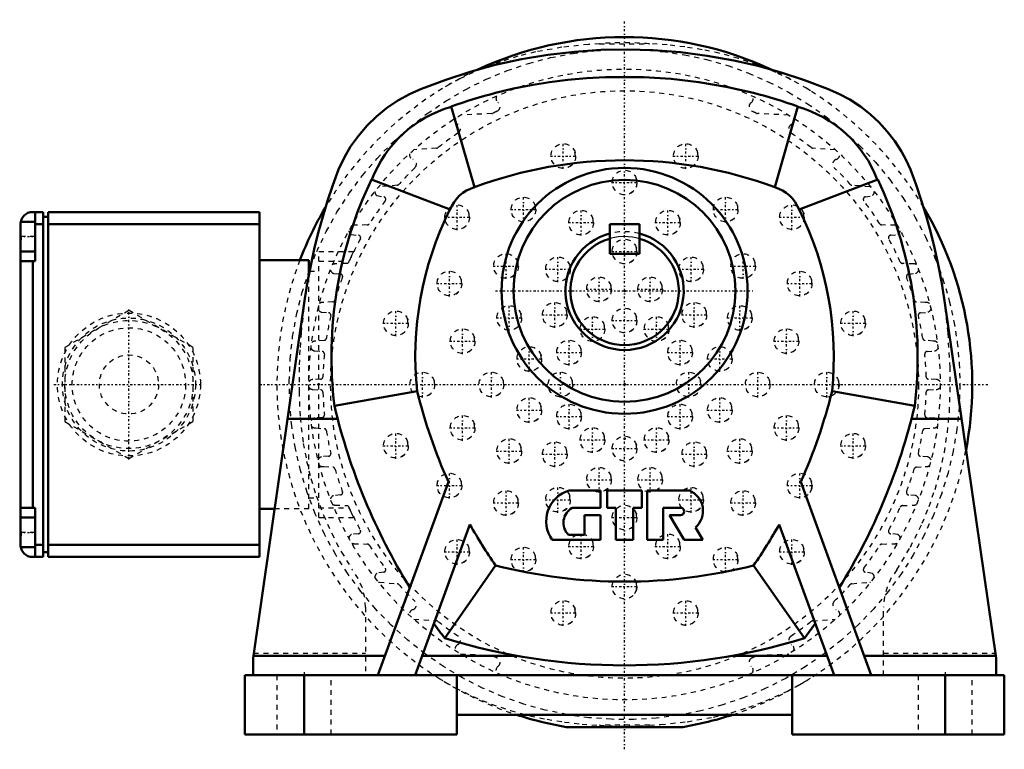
# Model space of a CAD drawing. Header units: millimetres. Extents: x -123 to 77, y -93 to 55.
import ezdxf

# ---------------------------------------------------------------- set-up
doc = ezdxf.new("R2010")
doc.units = ezdxf.units.MM
doc.linetypes.add('Center', pattern=[1.5, 0.45, -0.5, 0.05, -0.5])
doc.linetypes.add('Dashed', pattern=[2, 1, -1])
for name, color, linetype, lineweight in [('AM_4', 7, 'Continuous', 50), ('AM_7', 7, 'Center', 25), ('AM_9', 6, 'Dashed', 25), ('ConnectionPoints', 7, 'Continuous', 50)]:
    doc.layers.add(name, color=color, linetype=linetype, lineweight=lineweight)

msp = doc.modelspace()

# ---------------------------------------------------------------- linework, layer by layer
at = {"layer": 'AM_4'}
for p, q in [((-35.14, 37.41), (-30.44, 21.01)), ((35.14, 37.41), (30.44, 21.01)), ((-51.34, 22.62), (-35.37, 16.49)), ((51.34, 22.62), (35.37, 16.49)), ((-117.87, 16), (-120, 16)), ((-119.5, 6), (-119.5, 16)), ((-117.87, -54), (-117.87, 16)), ((-116.87, 16), (-74, 16)), ((-116.87, -54), (-116.87, 16)), ((-74, -54), (-74, 16)), ((-119.5, 14), (-122.5, 14)), ((-117.87, 15), (-116.87, 15)), ((-122.5, -51.5), (-122.5, 13.5)), ((-119.5, 13.5), (-117.87, 13.5)), ((-116.87, 13.5), (-74, 13.5)), ((-3, 13.5), (-3, 7.5)), ((-3, 13.5), (3, 13.5)), ((3, 13.5), (3, 7.5)), ((-3, 10.58), (-3, 7.5)), ((3, 7.5), (3, 10.58)), ((-122.5, 8), (-119.5, 8)), ((-122.5, 6), (-119.5, 6)), ((-120, -44), (-120, 6)), ((-64, 6.22), (-74, 6.22)), ((-64, 3.21), (-64, 6.22)), ((-3, 7.5), (3, 7.5)), ((-3, 7.5), (3, 7.5)), ((-64, 4), (-63.85, 4)), ((-64.8, -1.55), (-75.34, -74.51)), ((75.34, -74.51), (64.8, -1.55)), ((-42.07, -20.35), (-58.84, -23.31)), ((42.07, -20.35), (58.84, -23.31)), ((-68.33, -26), (-58.17, -26)), ((58.17, -26), (68.33, -26)), ((-35.72, -38.76), (-50, -78)), ((50, -78), (35.72, -38.76)), ((-4.9, -40.5), (-11.24, -40.5)), ((-4.9, -44), (-4.9, -40.5)), ((-3.5, -40.5), (-3.5, -44)), ((3.5, -40.5), (-3.5, -40.5)), ((3.5, -44), (3.5, -40.5)), ((4.6, -40.5), (4.6, -50.5)), ((13.14, -40.5), (4.6, -40.5)), ((-119.5, -44), (-122.5, -44)), ((-119.5, -54), (-119.5, -44)), ((-70.96, -44.21), (-74, -44.21)), ((-10.61, -44), (-4.9, -44)), ((-4.9, -45.5), (-8.15, -45.5)), ((-8.15, -45.5), (-8.15, -49.5)), ((-4.9, -50.5), (-4.9, -45.5)), ((-3.5, -44), (-1.75, -44)), ((-1.75, -44), (-1.75, -50.5)), ((1.75, -44), (3.5, -44)), ((1.75, -50.5), (1.75, -44)), ((7.85, -50.5), (7.85, -44)), ((7.85, -44), (11.35, -44)), ((11.35, -45.5), (9.1, -45.5)), ((9.1, -45.5), (12.11, -50.5)), ((-119.5, -46), (-122.5, -46)), ((-42.49, -78), (-31.35, -47.41)), ((31.35, -47.41), (42.49, -78)), ((-8.15, -49.5), (-11.39, -49.5)), ((15.9, -50.5), (14.4, -48)), ((-119.5, -51.5), (-117.87, -51.5)), ((-116.87, -51.5), (-74, -51.5)), ((-14.69, -50.5), (-4.9, -50.5)), ((-1.75, -50.5), (1.75, -50.5)), ((4.6, -50.5), (7.85, -50.5)), ((12.11, -50.5), (15.9, -50.5)), ((-122.5, -52), (-119.5, -52)), ((-117.87, -53), (-116.87, -53)), ((-120, -54), (-117.87, -54)), ((-116.87, -54), (-74, -54)), ((-26.17, -55.72), (-36.46, -70.47)), ((26.17, -55.72), (36.46, -70.47)), ((-75.34, -74.51), (-75.34, -78)), ((-75.27, -74.06), (-48.57, -74.06)), ((-41.05, -74.06), (-21.76, -74.06)), ((21.76, -74.06), (41.05, -74.06)), ((48.57, -74.06), (75.27, -74.06)), ((75.34, -74.51), (75.34, -78)), ((-77, -78), (-34, -78)), ((-77, -90), (-77, -78)), ((-65, -90), (-65, -78)), ((-34, -90), (-34, -78)), ((-34, -78.01), (34, -78.01)), ((34, -78), (77, -78)), ((34, -90), (34, -78)), ((65, -90), (65, -78)), ((77, -90), (77, -78)), ((-34, -86), (34, -86)), ((-11.83, -88.5), (11.83, -88.5)), ((-77, -90), (-34, -90)), ((34, -90), (77, -90))]:
    msp.add_line(p, q, dxfattribs=at)
for points in [[(-41.15, 41.01), (-36.27, 42.85), (-31.28, 44.46), (-26.21, 45.83), (-20.92, 46.99), (-15.56, 47.89), (-10.15, 48.53), (-4.83, 48.89), (0.51, 49), (5.83, 48.85), (11.31, 48.42), (16.76, 47.72), (22.14, 46.75), (26.99, 45.64), (31.76, 44.31), (36.5, 42.77), (41.15, 41.01)], [(-26.15, 40.18), (-22.55, 41.03), (-18.91, 41.75), (-15.22, 42.34), (-11.5, 42.8), (-7.69, 43.13), (-3.86, 43.33), (0, 43.39), (3.86, 43.33), (9.45, 42.99), (15.03, 42.36), (20.62, 41.43), (26.15, 40.18)], [(-57.99, 24.61), (-56.87, 26.99), (-55.55, 29.26), (-53.98, 31.47), (-52.22, 33.53), (-50.32, 35.39), (-48.26, 37.08), (-45.96, 38.64), (-43.5, 39.99), (-41.15, 41.01)], [(41.15, 41.01), (43.47, 40), (45.67, 38.81), (47.82, 37.4), (49.82, 35.83), (51.61, 34.16), (53.26, 32.36), (54.78, 30.4), (56.13, 28.31), (57.12, 26.5), (57.99, 24.61)], [(-64.8, -1.55), (-64.26, 1.82), (-63.63, 5.16), (-62.92, 8.47), (-62.11, 11.75), (-61.21, 15.03), (-60.22, 18.27), (-59.14, 21.46), (-57.99, 24.61)], [(57.99, 24.61), (59.12, 21.54), (60.17, 18.43), (61.14, 15.25), (62.04, 12.02), (62.86, 8.7), (63.6, 5.33), (64.25, 1.91), (64.8, -1.55)], [(-122.45, 14), (-122.45, 13.99), (-122.49, 13.74), (-122.5, 13.5)], [(-122.5, 12.66), (-122.47, 11.74), (-122.45, 10.74), (-122.49, 9.78), (-122.5, 9.34)], [(-122.5, -47.34), (-122.47, -48.26), (-122.45, -49.26), (-122.49, -50.22), (-122.5, -50.66)], [(-122.5, -51.5), (-122.47, -51.91), (-122.45, -52)]]:
    msp.add_lwpolyline(points, dxfattribs=at)
for radius in [24.95, 22.5]:
    msp.add_circle((0, 0), radius, dxfattribs=at)
for centre, radius, start, end in [((0, -19), 70.5, 65.0739, 115.0843), ((0, -61), 104.5, 104.4904, 109.6504), ((0, -61), 104.5, 70.3496, 75.5096), ((-28.37, 13.8), 24.5, 106, 159), ((28.37, 13.8), 24.5, 21, 74), ((0, -61), 87.5, 69.6391, 110.3609), ((24.57, -13.37), 84, 154.6359, 186.796), ((-24.57, -13.37), 84, 353.204, 25.3641), ((-28.37, 13.8), 7.5, 106, 159), ((28.37, 13.8), 7.5, 21, 74), ((-120, 13.5), 2.5, 90, 180), ((0, -19), 70.5, 149.4551, 159.0435), ((24.57, -13.37), 67, 153.5256, 185.9819), ((-24.57, -13.37), 67, 354.0181, 26.4744), ((0, -19), 70.5, 349.1391, 30.6664), ((0, 0), 12, 104.4775, 75.5225), ((0, 0), 11, 105.8266, 74.1734), ((62.79, 5.52), 108, 193.8604, 204.2073), ((-62.79, 5.52), 108, 335.7927, 346.1396), ((62.79, 5.52), 125, 193.3347, 211.7325), ((-62.79, 5.52), 125, 328.2675, 346.6653), ((-9.39, -46.73), 6.5, 106.5721, 215.4505), ((11.4, -44.65), 4.5, 311.8138, 67.2531), ((-8.89, -47.05), 3.5, 119.3749, 224.427), ((11.35, -44.75), 0.75, 270, 90), ((62.79, 5.52), 108, 209.3489, 214.5447), ((-62.79, 5.52), 108, 325.4553, 330.6511), ((-120, -51.5), 2.5, 180, 270), ((0, 47), 106, 255.7051, 284.2949), ((62.79, 5.52), 125, 215.7466, 217.4421), ((-62.79, 5.52), 125, 322.5579, 324.2534), ((0, 47), 123, 252.7567, 287.2433), ((0, -19), 70.5, 251.8703, 260.3382), ((0, -19), 70.5, 279.6618, 288.1297)]:
    msp.add_arc(centre, radius, start, end, dxfattribs=at)
at = {"layer": 'AM_7'}
for p, q in [((0, -93.02), (0, 55.02)), ((-12.42, 24.74), (-12.42, 29.99)), ((12.42, 24.74), (12.42, 29.99)), ((-15.05, 27.36), (-9.8, 27.36)), ((9.8, 27.36), (15.05, 27.36)), ((-2.63, 22), (2.62, 22)), ((-20.5, 13.88), (-20.5, 19.13)), ((20.5, 13.88), (20.5, 19.13)), ((-33.94, 12.32), (-33.94, 17.57)), ((-23.13, 16.51), (-17.88, 16.51)), ((-8.8, 11.22), (-8.8, 16.47)), ((8.8, 11.22), (8.8, 16.47)), ((17.87, 16.51), (23.12, 16.51)), ((33.94, 12.32), (33.94, 17.57)), ((-36.57, 14.94), (-31.32, 14.94)), ((31.32, 14.94), (36.57, 14.94)), ((-11.42, 13.84), (-6.17, 13.84)), ((6.17, 13.84), (11.42, 13.84)), ((-122.65, 11), (-119.35, 11)), ((-2.63, 8), (2.62, 8)), ((-24.04, 2.42), (-24.04, 7.67)), ((-13.5, 1.76), (-13.5, 7.01)), ((13.5, 1.76), (13.5, 7.01)), ((24.04, 2.42), (24.04, 7.67)), ((-35.51, -1.13), (-35.51, 4.12)), ((-26.67, 5.04), (-21.42, 5.04)), ((-16.13, 4.38), (-10.88, 4.38)), ((10.87, 4.38), (16.12, 4.38)), ((21.42, 5.04), (26.67, 5.04)), ((35.51, -1.13), (35.51, 4.12)), ((-5.18, -2.31), (-5.18, 2.94)), ((5.18, -2.31), (5.18, 2.94)), ((-38.13, 1.5), (-32.88, 1.5)), ((-26.2, 0), (26.2, 0)), ((-7.8, 0.32), (-2.55, 0.32)), ((2.55, 0.32), (7.8, 0.32)), ((32.88, 1.5), (38.13, 1.5)), ((-100.5, -34.22), (-100.5, -3.77)), ((-46.36, -9.2), (-46.36, -3.95)), ((-23.38, -8.13), (-23.38, -2.88)), ((-14.14, -7.48), (-14.14, -2.23)), ((14.14, -7.48), (14.14, -2.23)), ((23.38, -8.13), (23.38, -2.88)), ((46.36, -9.2), (46.36, -3.95)), ((-26.01, -5.5), (-20.76, -5.5)), ((-16.77, -4.86), (-11.52, -4.86)), ((-6.5, -10.37), (-6.5, -5.12)), ((6.5, -10.37), (6.5, -5.12)), ((11.52, -4.86), (16.77, -4.86)), ((20.76, -5.5), (26.01, -5.5)), ((-48.99, -6.58), (-43.74, -6.58)), ((-32.84, -12.83), (-32.84, -7.58)), ((-9.13, -7.74), (-3.88, -7.74)), ((-2.63, -6), (2.62, -6)), ((3.87, -7.74), (9.12, -7.74)), ((32.84, -12.83), (32.84, -7.58)), ((43.74, -6.58), (48.99, -6.58)), ((-11.26, -15.12), (-11.26, -9.88)), ((11.26, -15.12), (11.26, -9.88)), ((-35.47, -10.2), (-30.22, -10.2)), ((-19.32, -16.45), (-19.32, -11.2)), ((19.32, -16.45), (19.32, -11.2)), ((30.22, -10.2), (35.47, -10.2)), ((-21.94, -13.82), (-16.69, -13.82)), ((-13.88, -12.5), (-8.63, -12.5)), ((8.63, -12.5), (13.88, -12.5)), ((16.69, -13.82), (21.94, -13.82)), ((-41, -21.63), (-41, -16.38)), ((-27, -21.63), (-27, -16.38)), ((-13, -21.63), (-13, -16.38)), ((13, -21.63), (13, -16.38)), ((27, -21.63), (27, -16.38)), ((41, -21.63), (41, -16.38)), ((-115.72, -19), (-85.28, -19)), ((-74.02, -19), (74.02, -19)), ((-19.32, -26.8), (-19.32, -21.55)), ((19.32, -26.8), (19.32, -21.55)), ((-11.26, -28.12), (-11.26, -22.88)), ((11.26, -28.12), (11.26, -22.88)), ((-32.84, -30.42), (-32.84, -25.17)), ((-21.94, -24.18), (-16.69, -24.18)), ((-13.88, -25.5), (-8.63, -25.5)), ((8.63, -25.5), (13.88, -25.5)), ((16.69, -24.18), (21.94, -24.18)), ((32.84, -30.42), (32.84, -25.17)), ((-35.47, -27.8), (-30.22, -27.8)), ((-6.5, -32.88), (-6.5, -27.63)), ((6.5, -32.88), (6.5, -27.63)), ((30.22, -27.8), (35.47, -27.8)), ((-46.36, -34.05), (-46.36, -28.8)), ((-23.38, -35.13), (-23.38, -29.88)), ((23.38, -35.13), (23.38, -29.88)), ((46.36, -34.05), (46.36, -28.8)), ((-48.99, -31.42), (-43.74, -31.42)), ((-14.14, -35.77), (-14.14, -30.52)), ((-9.13, -30.26), (-3.88, -30.26)), ((3.87, -30.26), (9.12, -30.26)), ((14.14, -35.77), (14.14, -30.52)), ((43.74, -31.42), (48.99, -31.42)), ((-26.01, -32.5), (-20.76, -32.5)), ((-16.77, -33.14), (-11.52, -33.14)), ((-2.63, -32), (2.62, -32)), ((11.52, -33.14), (16.77, -33.14)), ((20.76, -32.5), (26.01, -32.5)), ((-5.18, -40.94), (-5.18, -35.69)), ((5.18, -40.94), (5.18, -35.69)), ((-35.51, -42.13), (-35.51, -36.88)), ((35.51, -42.13), (35.51, -36.88)), ((-38.13, -39.5), (-32.88, -39.5)), ((-13.5, -45.01), (-13.5, -39.76)), ((-7.8, -38.32), (-2.55, -38.32)), ((2.55, -38.32), (7.8, -38.32)), ((13.5, -45.01), (13.5, -39.76)), ((32.88, -39.5), (38.13, -39.5)), ((-24.04, -45.67), (-24.04, -40.42)), ((24.04, -45.67), (24.04, -40.42)), ((-26.67, -43.04), (-21.42, -43.04)), ((-16.13, -42.38), (-10.88, -42.38)), ((10.87, -42.38), (16.12, -42.38)), ((21.42, -43.04), (26.67, -43.04)), ((-2.63, -46), (2.62, -46)), ((-122.65, -49), (-119.35, -49)), ((-8.8, -54.47), (-8.8, -49.22)), ((8.8, -54.47), (8.8, -49.22)), ((-33.94, -55.57), (-33.94, -50.32)), ((-20.5, -57.13), (-20.5, -51.88)), ((-11.42, -51.84), (-6.17, -51.84)), ((6.17, -51.84), (11.42, -51.84)), ((20.5, -57.13), (20.5, -51.88)), ((33.94, -55.57), (33.94, -50.32)), ((-36.57, -52.94), (-31.32, -52.94)), ((31.32, -52.94), (36.57, -52.94)), ((-23.13, -54.51), (-17.88, -54.51)), ((17.87, -54.51), (23.12, -54.51)), ((-2.63, -60), (2.62, -60)), ((-12.42, -67.99), (-12.42, -62.74)), ((12.42, -67.99), (12.42, -62.74)), ((-15.05, -65.36), (-9.8, -65.36)), ((9.8, -65.36), (15.05, -65.36)), ((-65, -77.4), (-65, -90.6)), ((65, -77.4), (65, -90.6))]:
    msp.add_line(p, q, dxfattribs=at)
at = {"layer": 'AM_9'}
for p, q in [((-5.05, 50.14), (5.05, 50.14)), ((37.72, 40.56), (36.95, 41.04)), ((-26.95, 35.98), (-33.28, 35.67)), ((33.28, 35.67), (26.95, 35.98)), ((-38.13, 28.96), (-42.7, 28.64)), ((42.7, 28.64), (38.13, 28.96)), ((-10.65, 25.6), (-10.55, 25.71)), ((14.19, 25.6), (14.3, 25.71)), ((-46.11, 21.43), (-49.71, 21.12)), ((1.76, 20.22), (1.87, 20.34)), ((49.71, 21.12), (46.11, 21.43)), ((-50.24, 19.32), (-48.83, 19.08)), ((48.83, 19.08), (50.24, 19.32)), ((-18.74, 14.74), (-18.63, 14.85)), ((22.24, 14.72), (22.37, 14.84)), ((-52.18, 13.37), (-54.92, 13.3)), ((-32.17, 13.17), (-32.07, 13.29)), ((-7.02, 12.08), (-6.92, 12.19)), ((10.58, 12.09), (10.68, 12.19)), ((35.7, 13.17), (35.81, 13.28)), ((54.92, 13.3), (52.18, 13.37)), ((-119.5, 11), (-122.5, 11)), ((-55.39, 11.42), (-53.97, 11.29)), ((53.97, 11.29), (55.39, 11.42)), ((-62, 8), (-54.9, 8)), ((-62, -46), (-62, 8)), ((-62, 6), (-55.84, 6)), ((1.76, 6.23), (1.87, 6.34)), ((-63.85, 4), (-62, 4)), ((-56.33, 5.58), (-58.71, 5.47)), ((58.71, 5.47), (56.33, 5.58)), ((-64, -44.21), (-64, 3.21)), ((-59.03, 3.54), (-57.62, 3.41)), ((-22.27, 3.27), (-22.17, 3.39)), ((-11.73, 2.61), (-11.63, 2.73)), ((15.25, 2.6), (15.37, 2.72)), ((25.82, 3.29), (25.92, 3.39)), ((57.62, 3.41), (59.03, 3.54)), ((-33.74, -0.26), (-33.63, -0.15)), ((-3.41, -1.45), (-3.3, -1.33)), ((6.95, -1.45), (7.05, -1.33)), ((37.24, -0.3), (37.37, -0.17)), ((-59.17, -2.23), (-60.97, -2.38)), ((60.97, -2.38), (59.17, -2.23)), ((-100.52, -4), (-113.48, -11.48)), ((-87.52, -11.48), (-100.48, -4)), ((-61.46, -4.33), (-60.02, -4.45)), ((60.02, -4.45), (61.46, -4.33)), ((-21.61, -7.27), (-21.51, -7.15)), ((-12.37, -6.63), (-12.27, -6.51)), ((1.77, -7.76), (1.88, -7.65)), ((15.91, -6.62), (16.02, -6.51)), ((25.13, -7.28), (25.25, -7.16)), ((-44.6, -8.35), (-44.49, -8.23)), ((-4.73, -9.51), (-4.62, -9.39)), ((8.27, -9.5), (8.38, -9.39)), ((48.12, -8.36), (48.23, -8.24)), ((-113.5, -11.52), (-113.5, -26.48)), ((-87.5, -26.48), (-87.5, -11.52)), ((-60.91, -10.04), (-62.57, -10.18)), ((-31.08, -11.98), (-30.97, -11.86)), ((34.61, -11.96), (34.72, -11.85)), ((62.57, -10.18), (60.91, -10.04)), ((-62.82, -12.17), (-61.33, -12.3)), ((61.33, -12.3), (62.82, -12.17)), ((-66, -15.51), (-66, -20.44)), ((-17.55, -15.59), (-17.44, -15.48)), ((-9.49, -14.27), (-9.38, -14.15)), ((13.03, -14.26), (13.14, -14.15)), ((21.09, -15.59), (21.19, -15.48)), ((66, -20.44), (66, -15.51)), ((-61.64, -17.92), (-63.18, -18)), ((63.18, -18), (61.64, -17.92)), ((68, -19), (67.89, -22.83)), ((-63.18, -20), (-61.64, -20.08)), ((-39.22, -20.76), (-39.12, -20.65)), ((-25.23, -20.76), (-25.12, -20.65)), ((-11.24, -20.77), (-11.13, -20.66)), ((14.77, -20.76), (14.88, -20.65)), ((28.75, -20.78), (28.87, -20.66)), ((41.25, -21.49), (41.75, -21.39)), ((41.75, -21.39), (42.01, -21.29)), ((61.64, -20.08), (63.18, -20)), ((-61.33, -25.7), (-62.82, -25.83)), ((-17.55, -25.95), (-17.44, -25.83)), ((21.09, -25.95), (21.19, -25.83)), ((62.82, -25.83), (61.33, -25.7)), ((-113.48, -26.52), (-100.52, -34)), ((-100.48, -34), (-87.52, -26.52)), ((-62.57, -27.82), (-60.91, -27.96)), ((-9.5, -27.27), (-9.39, -27.16)), ((13.03, -27.27), (13.13, -27.15)), ((60.91, -27.96), (62.57, -27.82)), ((-31.09, -29.58), (-30.97, -29.46)), ((34.61, -29.57), (34.72, -29.45)), ((-4.74, -32.03), (-4.63, -31.91)), ((8.27, -32.03), (8.37, -31.91)), ((-60.02, -33.55), (-61.46, -33.67)), ((-44.6, -33.19), (-44.49, -33.08)), ((1.76, -33.77), (1.87, -33.66)), ((48.12, -33.2), (48.23, -33.08)), ((61.46, -33.67), (60.02, -33.55)), ((-60.97, -35.62), (-59.17, -35.77)), ((-21.6, -34.25), (-21.5, -34.15)), ((-12.38, -34.91), (-12.27, -34.8)), ((15.91, -34.91), (16.02, -34.8)), ((25.14, -34.27), (25.26, -34.16)), ((59.17, -35.77), (60.97, -35.62)), ((-57.62, -41.41), (-59.03, -41.54)), ((-33.72, -41.24), (-33.62, -41.14)), ((-3.41, -40.09), (-3.3, -39.97)), ((6.95, -40.09), (7.05, -39.97)), ((37.88, -40.28), (37.9, -40.22)), ((59.03, -41.54), (57.62, -41.41)), ((-64, -42), (-62, -42)), ((-58.71, -43.47), (-56.33, -43.58)), ((56.33, -43.58), (58.71, -43.47)), ((-64, -44.21), (-70.96, -44.21)), ((-62, -44), (-55.84, -44)), ((-22.29, -44.82), (-22.17, -44.7)), ((-11.72, -44.13), (-11.62, -44.03)), ((15.27, -44.14), (15.38, -44.03)), ((25.81, -44.81), (25.92, -44.69)), ((-62, -46), (-54.9, -46)), ((1.78, -47.75), (1.88, -47.65)), ((-119.5, -49), (-122.5, -49)), ((-53.97, -49.29), (-55.39, -49.42)), ((55.39, -49.42), (53.97, -49.29)), ((-54.92, -51.3), (-52.18, -51.37)), ((52.18, -51.37), (54.92, -51.3)), ((-7.04, -53.61), (-6.93, -53.5)), ((10.57, -53.61), (10.67, -53.5)), ((-32.17, -54.7), (-32.06, -54.59)), ((35.71, -54.71), (35.82, -54.59)), ((-48.83, -57.08), (-50.24, -57.32)), ((-18.7, -56.24), (-18.61, -56.15)), ((21.28, -56.88), (21.52, -56.79)), ((50.24, -57.32), (48.83, -57.08)), ((-49.71, -59.12), (-46.11, -59.43)), ((46.11, -59.43), (49.71, -59.12)), ((-52.5, -64.2), (-52.5, -78)), ((52.5, -78), (52.5, -64.2)), ((-42.7, -66.64), (-38.13, -66.96)), ((-10.64, -67.12), (-10.54, -67.01)), ((14.2, -67.12), (14.3, -67.01)), ((38.13, -66.96), (42.7, -66.64)), ((-75.2, -73.53), (-52.5, -73.53)), ((-33.28, -73.67), (-26.95, -73.98)), ((26.95, -73.98), (33.28, -73.67)), ((52.5, -73.53), (75.2, -73.53)), ((-70.5, -78), (-70.5, -90)), ((-59.5, -90), (-59.5, -78)), ((-37.72, -78.56), (-36.23, -79.47)), ((59.5, -78), (59.5, -90)), ((70.5, -90), (70.5, -78)), ((5.05, -88.14), (-5.05, -88.14))]:
    msp.add_line(p, q, dxfattribs=at)
for points in [[(-5.05, 50.14), (-7.32, 50), (-12.71, 49.42), (-18.05, 48.47), (-21.64, 47.59), (-25.18, 46.5), (-28.64, 45.21), (-28.86, 45.12)], [(28.64, 45.21), (26.99, 45.86), (23.13, 47.16), (19.19, 48.21), (15.71, 48.94), (12.2, 49.5), (8.63, 49.89), (5.05, 50.14)], [(-63.76, 4.63), (-62.4, 8.01), (-60.48, 12.07), (-58.31, 15.99), (-55.85, 19.79), (-53.13, 23.43), (-50.18, 26.89), (-47, 30.14), (-43.63, 33.16), (-40.01, 35.98), (-36.19, 38.56), (-32.2, 40.89), (-28.06, 42.94), (-23.81, 44.7), (-19.46, 46.15), (-15.01, 47.32), (-10.48, 48.18), (-5.91, 48.74), (-2.05, 48.97)], [(3.21, 48.92), (7.69, 48.56), (12.17, 47.89), (16.59, 46.94), (20.92, 45.7), (25.15, 44.18), (29.27, 42.37), (33.27, 40.3), (37.12, 37.97), (40.79, 35.4), (44.34, 32.55), (47.7, 29.45), (50.85, 26.14), (53.77, 22.62), (56.44, 18.93), (58.87, 15.03), (61.04, 10.95), (62.94, 6.73), (63.79, 4.56)], [(-28.86, 45.12), (-33.27, 43.1), (-35.21, 42.06)], [(33.79, 42.83), (30.69, 44.33), (28.64, 45.21)], [(-35.21, 42.06), (-35.52, 41.88), (-37.72, 40.56)], [(-9.93, 27.21), (-9.99, 27.93), (-10.06, 28.17)], [(14.92, 27.21), (14.86, 27.94), (14.79, 28.17)], [(-11.15, 25.21), (-11.05, 25.28), (-10.65, 25.6)], [(13.69, 25.21), (13.79, 25.27), (14.19, 25.6)], [(2.49, 21.83), (2.44, 22.55), (2.37, 22.8)], [(1.26, 19.84), (1.35, 19.9), (1.76, 20.22)], [(-18.01, 16.34), (-18.06, 17.06), (-18.13, 17.31)], [(22.99, 16.33), (22.94, 17.05), (22.87, 17.31)], [(-31.45, 14.77), (-31.5, 15.49), (-31.57, 15.74)], [(-19.23, 14.35), (-19.14, 14.41), (-18.74, 14.74)], [(-6.3, 13.69), (-6.37, 14.42), (-6.43, 14.65)], [(11.3, 13.7), (11.23, 14.43), (11.16, 14.66)], [(21.76, 14.35), (21.83, 14.39), (22.24, 14.72)], [(36.44, 14.78), (36.38, 15.51), (36.31, 15.75)], [(-32.67, 12.79), (-32.58, 12.84), (-32.17, 13.17)], [(-7.53, 11.69), (-7.42, 11.75), (-7.02, 12.08)], [(10.08, 11.69), (10.18, 11.76), (10.58, 12.09)], [(35.2, 12.78), (35.29, 12.84), (35.7, 13.17)], [(3, 10.58), (2.84, 10.63), (2.37, 10.74), (1.64, 10.88), (0.7, 10.98), (-0.29, 11), (-1.23, 10.93), (-2.05, 10.81), (-2.66, 10.67), (-2.97, 10.59), (-3, 10.58)], [(-55.84, 6), (-55.52, 6.72), (-55.22, 7.35), (-55.01, 7.79), (-54.91, 7.99), (-54.9, 8)], [(2.49, 7.83), (2.44, 8.55), (2.37, 8.8)], [(1.26, 5.84), (1.35, 5.9), (1.76, 6.23)], [(-67.89, -22.92), (-67.88, -22.91), (-67.99, -18.36), (-67.8, -13.81), (-67.3, -9.29), (-66.51, -4.83), (-65.42, -0.47), (-64.05, 3.82), (-63.76, 4.63)], [(-21.55, 4.88), (-21.6, 5.6), (-21.67, 5.85)], [(-11.01, 4.22), (-11.06, 4.94), (-11.13, 5.19)], [(15.99, 4.21), (15.94, 4.93), (15.87, 5.18)], [(26.54, 4.89), (26.47, 5.63), (26.41, 5.85)], [(63.79, 4.56), (64.55, 2.39), (65.85, -2.03), (66.79, -6.21), (67.46, -10.45), (67.86, -14.72), (68, -19)], [(-33.01, 1.34), (-33.07, 2.05), (-33.14, 2.3)], [(-22.77, 2.89), (-22.68, 2.94), (-22.27, 3.27)], [(-12.23, 2.23), (-12.14, 2.28), (-11.73, 2.61)], [(14.76, 2.22), (14.84, 2.28), (15.25, 2.6)], [(25.31, 2.89), (25.41, 2.95), (25.82, 3.29)], [(38, 1.31), (37.95, 2.03), (37.88, 2.29)], [(-2.68, 0.16), (-2.74, 0.88), (-2.81, 1.12)], [(7.67, 0.16), (7.61, 0.89), (7.54, 1.13)], [(-64.8, -1.55), (-65.59, -8.47), (-65.85, -11.98), (-66, -15.51)], [(-34.24, -0.65), (-34.15, -0.6), (-33.74, -0.26)], [(-3.91, -1.84), (-3.81, -1.78), (-3.41, -1.45)], [(6.44, -1.84), (6.54, -1.78), (6.95, -1.45)], [(36.76, -0.67), (36.82, -0.62), (37.24, -0.3)], [(66, -15.51), (65.6, -8.5), (64.8, -1.55)], [(-43.87, -6.75), (-43.92, -6.04), (-44, -5.78)], [(-20.89, -5.66), (-20.95, -4.94), (-21.02, -4.69)], [(-11.65, -5.02), (-11.71, -4.3), (-11.78, -4.05)], [(2.5, -6.16), (2.43, -5.43), (2.37, -5.19)], [(16.64, -5.02), (16.58, -4.29), (16.51, -4.05)], [(25.88, -5.67), (25.82, -4.96), (25.75, -4.7)], [(48.86, -6.75), (48.81, -6.04), (48.73, -5.78)], [(-22.12, -7.65), (-22.02, -7.6), (-21.61, -7.27)], [(-12.88, -7.01), (-12.78, -6.96), (-12.37, -6.63)], [(-4.01, -7.9), (-4.06, -7.18), (-4.13, -6.94)], [(1.27, -8.15), (1.37, -8.09), (1.77, -7.76)], [(9, -7.9), (8.93, -7.17), (8.87, -6.93)], [(15.41, -7.01), (15.5, -6.96), (15.91, -6.62)], [(24.64, -7.66), (24.72, -7.61), (25.13, -7.28)], [(-45.1, -8.74), (-45.02, -8.68), (-44.6, -8.35)], [(-30.35, -10.37), (-30.4, -9.66), (-30.47, -9.4)], [(-5.23, -9.9), (-5.14, -9.84), (-4.73, -9.51)], [(7.77, -9.89), (7.87, -9.83), (8.27, -9.5)], [(35.34, -10.36), (35.28, -9.63), (35.21, -9.39)], [(47.62, -8.74), (47.69, -8.69), (48.12, -8.36)], [(-31.58, -12.36), (-31.5, -12.31), (-31.08, -11.98)], [(-8.76, -12.66), (-8.82, -11.94), (-8.89, -11.7)], [(13.75, -12.66), (13.69, -11.93), (13.62, -11.69)], [(34.11, -12.36), (34.2, -12.3), (34.61, -11.96)], [(-16.82, -13.99), (-16.88, -13.27), (-16.95, -13.02)], [(21.81, -13.99), (21.75, -13.26), (21.69, -13.02)], [(-18.05, -15.98), (-17.96, -15.92), (-17.55, -15.59)], [(-9.99, -14.66), (-9.9, -14.6), (-9.49, -14.27)], [(12.53, -14.65), (12.62, -14.59), (13.03, -14.26)], [(20.58, -15.98), (20.68, -15.92), (21.09, -15.59)], [(-38.5, -19.15), (-38.57, -18.43), (-38.63, -18.19)], [(-24.5, -19.16), (-24.57, -18.43), (-24.63, -18.19)], [(-10.51, -19.17), (-10.56, -18.45), (-10.63, -18.2)], [(15.5, -19.16), (15.43, -18.43), (15.37, -18.19)], [(29.49, -19.17), (29.44, -18.46), (29.37, -18.2)], [(43.45, -19.5), (43.49, -18.79), (43.35, -18.16)], [(-66, -20.44), (-65.79, -25.71), (-65.16, -30.96), (-64.47, -34.55), (-63.59, -38.1), (-62.51, -41.6), (-61.07, -45.48), (-59.38, -49.26), (-57.41, -52.99), (-55.21, -56.6)], [(-39.73, -21.15), (-39.63, -21.09), (-39.22, -20.76)], [(-25.73, -21.15), (-25.64, -21.09), (-25.23, -20.76)], [(-11.74, -21.16), (-11.65, -21.1), (-11.24, -20.77)], [(14.27, -21.15), (14.36, -21.1), (14.77, -20.76)], [(28.26, -21.16), (28.34, -21.11), (28.75, -20.78)], [(55.21, -56.6), (57.97, -51.98), (60.35, -47.16), (61.74, -43.75), (62.95, -40.28), (63.95, -36.76), (64.84, -32.74), (65.48, -28.7), (65.87, -24.57), (66, -20.44)], [(-11.58, -86.01), (-11.7, -85.98), (-16.11, -85.06), (-20.45, -83.85), (-24.7, -82.35), (-28.82, -80.59), (-32.83, -78.55), (-36.72, -76.23), (-40.44, -73.66), (-43.98, -70.86), (-47.32, -67.84), (-50.5, -64.54), (-53.45, -61.02), (-56.17, -57.31), (-58.64, -53.43), (-60.83, -49.4), (-62.74, -45.22), (-64.37, -40.9), (-65.71, -36.47), (-66.75, -31.97), (-67.48, -27.42), (-67.89, -22.92)], [(-16.82, -24.34), (-16.88, -23.62), (-16.95, -23.37)], [(67.89, -22.83), (67.85, -23.53), (67.39, -28.04), (66.63, -32.53), (65.59, -36.94), (64.25, -41.26), (62.63, -45.48), (60.73, -49.59), (58.55, -53.56), (56.13, -57.38), (53.47, -61.01), (50.53, -64.5), (47.36, -67.79), (43.97, -70.87), (40.38, -73.71), (36.63, -76.29), (32.67, -78.64), (28.54, -80.71), (24.28, -82.51), (19.9, -84.02), (15.45, -85.22), (11.51, -86.02)], [(21.81, -24.34), (21.76, -23.62), (21.69, -23.37)], [(-18.05, -26.33), (-17.96, -26.28), (-17.55, -25.95)], [(-8.76, -25.67), (-8.82, -24.95), (-8.89, -24.7)], [(13.75, -25.66), (13.69, -24.94), (13.62, -24.69)], [(20.58, -26.33), (20.68, -26.28), (21.09, -25.95)], [(-30.35, -27.97), (-30.4, -27.26), (-30.47, -27)], [(-10, -27.66), (-9.91, -27.6), (-9.5, -27.27)], [(12.53, -27.66), (12.62, -27.6), (13.03, -27.27)], [(35.34, -27.96), (35.28, -27.24), (35.21, -27)], [(-31.58, -29.96), (-31.5, -29.91), (-31.09, -29.58)], [(-4.01, -30.42), (-4.06, -29.7), (-4.13, -29.46)], [(8.99, -30.42), (8.94, -29.7), (8.87, -29.45)], [(34.11, -29.96), (34.2, -29.9), (34.61, -29.57)], [(-43.87, -31.59), (-43.93, -30.87), (-44, -30.62)], [(-20.89, -32.65), (-20.95, -31.92), (-21.02, -31.69)], [(2.49, -32.16), (2.44, -31.44), (2.37, -31.2)], [(25.88, -32.67), (25.82, -31.95), (25.75, -31.7)], [(48.86, -31.6), (48.81, -30.89), (48.73, -30.63)], [(-45.1, -33.58), (-45.02, -33.53), (-44.6, -33.19)], [(-11.65, -33.3), (-11.71, -32.58), (-11.78, -32.34)], [(-5.24, -32.42), (-5.15, -32.36), (-4.74, -32.03)], [(1.26, -34.16), (1.36, -34.1), (1.76, -33.77)], [(7.77, -32.41), (7.86, -32.36), (8.27, -32.03)], [(16.64, -33.3), (16.58, -32.58), (16.51, -32.34)], [(47.62, -33.58), (47.7, -33.54), (48.12, -33.2)], [(-22.11, -34.65), (-22.01, -34.59), (-21.6, -34.25)], [(-12.88, -35.3), (-12.79, -35.24), (-12.38, -34.91)], [(15.41, -35.3), (15.5, -35.24), (15.91, -34.91)], [(24.65, -34.66), (24.73, -34.6), (25.14, -34.27)], [(-2.68, -38.48), (-2.74, -37.75), (-2.81, -37.51)], [(7.67, -38.48), (7.61, -37.76), (7.54, -37.51)], [(-33.01, -39.64), (-33.08, -38.9), (-33.14, -38.68)], [(37.9, -40.22), (38.01, -39.45), (37.85, -38.63), (37.83, -38.57)], [(-34.23, -41.65), (-34.13, -41.58), (-33.72, -41.24)], [(-11, -42.53), (-11.07, -41.79), (-11.14, -41.57)], [(-3.91, -40.47), (-3.82, -40.42), (-3.41, -40.09)], [(6.44, -40.47), (6.54, -40.41), (6.95, -40.09)], [(16, -42.54), (15.93, -41.82), (15.87, -41.58)], [(37.56, -40.93), (37.67, -40.75), (37.88, -40.28)], [(-21.55, -43.21), (-21.6, -42.49), (-21.67, -42.24)], [(26.54, -43.21), (26.48, -42.49), (26.41, -42.24)], [(-54.9, -46), (-54.95, -45.9), (-55.08, -45.63), (-55.29, -45.2), (-55.56, -44.62), (-55.84, -44)], [(-22.78, -45.2), (-22.7, -45.15), (-22.29, -44.82)], [(-12.22, -44.53), (-12.12, -44.47), (-11.72, -44.13)], [(2.5, -46.15), (2.43, -45.42), (2.36, -45.19)], [(14.77, -44.54), (14.87, -44.48), (15.27, -44.14)], [(25.31, -45.2), (25.4, -45.14), (25.81, -44.81)], [(1.28, -48.15), (1.38, -48.09), (1.78, -47.75)], [(-6.31, -52.01), (-6.36, -51.28), (-6.43, -51.04)], [(11.29, -52), (11.24, -51.28), (11.17, -51.04)], [(-31.45, -53.09), (-31.51, -52.35), (-31.58, -52.13)], [(-18, -54.64), (-18.08, -53.89), (-18.14, -53.68)], [(-7.53, -54), (-7.44, -53.94), (-7.04, -53.61)], [(10.07, -54), (10.16, -53.94), (10.57, -53.61)], [(22.95, -54.98), (22.99, -54.28), (22.86, -53.7)], [(36.44, -53.11), (36.38, -52.39), (36.31, -52.14)], [(-32.67, -55.09), (-32.57, -55.03), (-32.17, -54.7)], [(35.21, -55.1), (35.3, -55.04), (35.71, -54.71)], [(-52.5, -64.2), (-52.67, -62.21), (-53.18, -60.22), (-54.02, -58.35), (-55.21, -56.6)], [(-19.22, -56.65), (-19.1, -56.58), (-18.7, -56.24)], [(20.75, -56.99), (20.76, -56.99), (21.28, -56.88)], [(55.21, -56.6), (54.08, -58.25), (53.22, -60.11), (52.69, -62.09), (52.5, -64.2)], [(2.39, -60.75), (2.5, -59.91), (2.33, -59.09), (2.31, -59.05)], [(2.05, -61.42), (2.18, -61.23), (2.39, -60.75)], [(-9.93, -65.51), (-10, -64.77), (-10.06, -64.55)], [(14.92, -65.51), (14.85, -64.78), (14.79, -64.55)], [(-11.15, -67.51), (-11.04, -67.45), (-10.64, -67.12)], [(13.7, -67.51), (13.81, -67.45), (14.2, -67.12)], [(-36.23, -79.47), (-34.28, -80.57), (-30.69, -82.33), (-26.99, -83.86), (-23.13, -85.16), (-19.19, -86.21), (-15.71, -86.94), (-12.2, -87.5), (-8.63, -87.89), (-5.05, -88.14)], [(34.54, -80.43), (35.52, -79.88), (37.72, -78.56)], [(5.05, -88.14), (7.32, -88), (12.71, -87.42), (18.05, -86.47), (21.64, -85.59), (25.18, -84.5), (28.64, -83.21), (33.27, -81.1), (34.54, -80.43)], [(11.51, -86.02), (10.98, -86.1), (6.44, -86.69), (1.87, -86.97), (-2.71, -86.94), (-7.25, -86.61), (-11.58, -86.01)]]:
    msp.add_lwpolyline(points, dxfattribs=at)
for centre, radius in [((0, -19), 64), ((0, -19), 59.61), ((-12.42, 27.36), 2.5), ((12.42, 27.36), 2.5), ((0, 22), 2.5), ((-20.5, 16.51), 2.5), ((20.5, 16.51), 2.5), ((-33.94, 14.94), 2.5), ((-8.8, 13.84), 2.5), ((8.8, 13.84), 2.5), ((33.94, 14.94), 2.5), ((0, 8), 2.5), ((-24.04, 5.04), 2.5), ((-13.5, 4.38), 2.5), ((13.5, 4.38), 2.5), ((24.04, 5.04), 2.5), ((-35.51, 1.5), 2.5), ((35.51, 1.5), 2.5), ((-5.18, 0.32), 2.5), ((5.18, 0.32), 2.5), ((-23.38, -5.5), 2.5), ((-14.14, -4.86), 2.5), ((0, -6), 2.5), ((14.14, -4.86), 2.5), ((23.38, -5.5), 2.5), ((-100.5, -19), 14.5), ((-100.5, -19), 13.5), ((-46.36, -6.58), 2.5), ((-6.5, -7.74), 2.5), ((6.5, -7.74), 2.5), ((46.36, -6.58), 2.5), ((-100.5, -19), 13), ((-100.5, -19), 11.5), ((-32.84, -10.2), 2.5), ((32.84, -10.2), 2.5), ((-19.32, -13.82), 2.5), ((-11.26, -12.5), 2.5), ((11.26, -12.5), 2.5), ((19.32, -13.82), 2.5), ((-100.5, -19), 6), ((-41, -19), 2.5), ((-27, -19), 2.5), ((-13, -19), 2.5), ((13, -19), 2.5), ((27, -19), 2.5), ((41, -19), 2.5), ((-19.32, -24.18), 2.5), ((19.32, -24.18), 2.5), ((-11.26, -25.5), 2.5), ((11.26, -25.5), 2.5), ((-32.84, -27.8), 2.5), ((32.84, -27.8), 2.5), ((-6.5, -30.26), 2.5), ((6.5, -30.26), 2.5), ((-46.36, -31.42), 2.5), ((0, -32), 2.5), ((46.36, -31.42), 2.5), ((-23.38, -32.5), 2.5), ((-14.14, -33.14), 2.5), ((14.14, -33.14), 2.5), ((23.38, -32.5), 2.5), ((-5.18, -38.32), 2.5), ((5.18, -38.32), 2.5), ((-35.51, -39.5), 2.5), ((35.51, -39.5), 2.5), ((-13.5, -42.38), 2.5), ((13.5, -42.38), 2.5), ((-24.04, -43.04), 2.5), ((24.04, -43.04), 2.5), ((0, -46), 2.5), ((-8.8, -51.84), 2.5), ((8.8, -51.84), 2.5), ((-33.94, -52.94), 2.5), ((33.94, -52.94), 2.5), ((-20.5, -54.51), 2.5), ((20.5, -54.51), 2.5), ((0, -60), 2.5), ((-12.42, -65.36), 2.5), ((12.42, -65.36), 2.5)]:
    msp.add_circle(centre, radius, dxfattribs=at)
for centre, radius, start, end in [((0, -19), 69.33, 85.8197, 94.1803), ((0, -19), 70.5, 115.0843, 149.4551), ((0, -19), 70.5, 30.6664, 65.0739), ((-25.07, 39), 1, 149.6836, 234.1645), ((-26.24, 37.38), 1, 294.9617, 54.1645), ((26.24, 37.38), 1, 125.8355, 245.0383), ((25.07, 39), 1, 305.8355, 30.3164), ((-26.97, 36.48), 0.502, 272.7672, 295.9272), ((0, -19), 61.18, 114.9617, 115.9272), ((0, -19), 61.18, 64.0728, 65.0383), ((26.97, 36.48), 0.502, 244.0729, 267.2328), ((-33.37, 34.66), 1, 158.1844, 178.0843), ((-33.37, 34.66), 1, 212.1855, 242.6653), ((33.37, 34.66), 1, 297.3347, 327.7646), ((33.37, 34.66), 1, 0.8713, 21.8156), ((0, -19), 61.18, 123.4625, 128.2254), ((-34.29, 32.88), 1, 303.4625, 62.6653), ((34.29, 32.88), 1, 117.3347, 236.5375), ((0, -19), 61.18, 51.7746, 56.5375), ((-42.63, 27.64), 1, 93.9788, 96.1207), ((-38.17, 29.46), 0.502, 273.9788, 308.2254), ((38.17, 29.46), 0.502, 231.7746, 266.0212), ((42.63, 27.64), 1, 83.8793, 86.0212), ((-42.63, 27.64), 1, 168.7404, 253.2214), ((-43.21, 25.72), 1, 314.0185, 73.2214), ((43.21, 25.72), 1, 106.7786, 225.9815), ((42.63, 27.64), 1, 286.7786, 11.2596), ((0, -19), 61.18, 134.0185, 138.4335), ((0, -19), 61.18, 41.5665, 45.9815), ((-49.63, 20.12), 1, 178.0632, 232.2081), ((-49.63, 20.12), 1, 94.9338, 105.4435), ((-46.15, 21.93), 0.502, 274.9338, 318.4335), ((46.15, 21.93), 0.501, 221.5665, 265.0662), ((49.63, 20.12), 1, 74.5565, 85.0662), ((49.63, 20.12), 1, 307.7919, 1.9368), ((0, -19), 61.18, 142.4646, 147.797), ((-48.91, 18.58), 0.502, 322.4647, 80), ((48.91, 18.58), 0.502, 100, 217.5354), ((0, -19), 61.18, 32.203, 37.5354), ((-54.9, 12.29), 1, 186.6244, 240.7693), ((-54.9, 12.29), 1, 91.5755, 114.0047), ((-52.2, 13.87), 0.502, 271.5755, 327.797), ((0, 0), 12, 75.5225, 104.4775), ((52.2, 13.87), 0.501, 212.2031, 268.4245), ((54.9, 12.29), 1, 65.9953, 88.4245), ((54.9, 12.29), 1, 299.2307, 353.3756), ((0, -19), 61.18, 151.1173, 156.006), ((-54.01, 10.79), 0.502, 331.1173, 85), ((54.01, 10.79), 0.502, 95, 208.8827), ((0, -19), 61.18, 23.994, 28.8827), ((0, -19), 70.5, 159.0435, 251.8703), ((-58.67, 4.47), 1, 194.5061, 248.651), ((-58.67, 4.47), 1, 92.6508, 121.8864), ((-56.35, 6.08), 0.501, 272.6508, 336.006), ((56.35, 6.08), 0.501, 203.9941, 267.3492), ((58.67, 4.47), 1, 58.1136, 87.3492), ((58.67, 4.47), 1, 291.349, 345.4939), ((0, -19), 61.18, 159.1921, 163.7386), ((-57.66, 2.91), 0.502, 339.1922, 85), ((57.66, 2.91), 0.502, 95, 200.8079), ((0, -19), 61.18, 16.2614, 20.8079), ((-59.22, -1.73), 0.501, 275, 343.7386), ((59.22, -1.73), 0.501, 196.2614, 265), ((-61.22, -3.35), 1, 201.9732, 256.1181), ((-61.22, -3.35), 1, 75.2086, 129.3535), ((61.22, -3.35), 1, 50.6465, 104.7914), ((61.22, -3.35), 1, 283.8819, 338.0268), ((0, -19), 61.18, 166.8366, 171.1759), ((-60.06, -4.95), 0.502, 346.8367, 85), ((60.06, -4.95), 0.501, 95, 193.1634), ((0, -19), 61.18, 8.8241, 13.1634), ((-60.95, -9.54), 0.502, 275, 351.1759), ((60.95, -9.54), 0.501, 188.824, 265), ((-62.7, -11.18), 1, 209.1978, 263.3427), ((-62.7, -11.18), 1, 82.4333, 136.5781), ((62.7, -11.18), 1, 43.4219, 97.5667), ((62.7, -11.18), 1, 276.6573, 330.8022), ((-61.37, -12.8), 0.501, 354.234, 85), ((0, -19), 61.18, 174.234, 178.5279), ((61.37, -12.8), 0.501, 95, 185.766), ((0, -19), 61.18, 1.4721, 5.766), ((-61.66, -17.42), 0.502, 273, 358.5279), ((61.66, -17.42), 0.501, 181.4721, 267), ((-63.19, -19), 1, 89.5453, 143.6902), ((-63.19, -19), 1, 216.3098, 270.4547), ((63.19, -19), 1, 36.3098, 90.4547), ((63.19, -19), 1, 269.5453, 323.6902), ((-61.66, -20.58), 0.502, 1.4721, 87), ((0, -19), 61.18, 181.4721, 185.766), ((0, -19), 61.18, 354.234, 358.5279), ((61.66, -20.58), 0.502, 93, 178.5279), ((-62.7, -26.82), 1, 96.6573, 150.8022), ((-61.37, -25.2), 0.502, 275, 5.766), ((61.37, -25.2), 0.501, 174.234, 265), ((62.7, -26.82), 1, 29.1978, 83.3427), ((-62.7, -26.82), 1, 223.4219, 277.5667), ((62.7, -26.82), 1, 262.4333, 316.5781), ((-60.95, -28.46), 0.502, 8.8242, 85), ((0, -19), 61.18, 188.8241, 193.1634), ((0, -19), 61.18, 346.8366, 351.1759), ((60.95, -28.46), 0.501, 95, 171.1759), ((-61.22, -34.65), 1, 103.8819, 158.0268), ((-60.06, -33.05), 0.502, 275, 13.1634), ((0, -19), 70.5, 288.1297, 349.1391), ((60.06, -33.05), 0.502, 166.8366, 265), ((61.22, -34.65), 1, 21.9732, 76.1181), ((-61.22, -34.65), 1, 230.6465, 284.7914), ((-59.22, -36.27), 0.501, 16.2614, 85), ((59.22, -36.27), 0.502, 95, 163.7386), ((61.22, -34.65), 1, 255.2086, 309.3535), ((0, -19), 61.18, 196.2614, 200.8079), ((0, -19), 61.18, 339.1921, 343.7386), ((-58.67, -42.47), 1, 111.349, 165.4939), ((-57.66, -40.91), 0.502, 275, 20.8079), ((57.66, -40.91), 0.502, 159.1921, 265), ((58.67, -42.47), 1, 14.5061, 68.651), ((-58.67, -42.47), 1, 238.1136, 267.3492), ((-56.35, -44.08), 0.501, 23.9941, 87.3492), ((0, -19), 61.18, 203.994, 208.8827), ((0, -19), 61.18, 331.1173, 336.006), ((56.35, -44.08), 0.502, 92.6508, 156.006), ((58.67, -42.47), 1, 272.6508, 301.8864), ((-54.9, -50.29), 1, 119.2307, 173.3756), ((-54.01, -48.79), 0.502, 275, 28.8827), ((54.01, -48.79), 0.501, 151.1173, 265), ((54.9, -50.29), 1, 6.6244, 60.7693), ((-54.9, -50.29), 1, 245.9953, 268.4245), ((-52.2, -51.87), 0.502, 32.2031, 88.4245), ((0, -19), 61.18, 212.203, 217.5354), ((0, -19), 61.18, 322.4646, 327.797), ((52.2, -51.87), 0.501, 91.5755, 147.797), ((54.9, -50.29), 1, 271.5755, 294.0047), ((-49.63, -58.12), 1, 127.7919, 181.9368), ((-48.91, -56.58), 0.502, 280, 37.5354), ((48.91, -56.58), 0.501, 142.4645, 260), ((49.63, -58.12), 1, 358.0632, 52.2081), ((-49.63, -58.12), 1, 254.5565, 265.0662), ((-46.15, -59.93), 0.501, 41.5665, 85.0662), ((0, -19), 61.18, 221.5665, 225.9815), ((0, -19), 61.18, 314.0185, 318.4335), ((46.15, -59.93), 0.501, 94.9338, 138.4335), ((49.63, -58.12), 1, 274.9338, 285.4435), ((-43.21, -63.72), 1, 286.7786, 45.9815), ((43.21, -63.72), 1, 134.0185, 253.2214), ((-42.63, -65.64), 1, 106.7786, 191.2596), ((42.63, -65.64), 1, 348.7404, 73.2214), ((-42.63, -65.64), 1, 263.8793, 266.0212), ((-38.17, -67.46), 0.501, 51.7746, 86.0212), ((0, -19), 61.18, 231.7746, 236.5375), ((0, -19), 61.18, 303.4625, 308.2254), ((38.17, -67.46), 0.502, 93.9788, 128.2254), ((42.63, -65.64), 1, 273.9788, 276.1207), ((-33.37, -72.66), 1, 117.3347, 201.8156), ((-34.29, -70.88), 1, 297.3347, 56.5375), ((34.29, -70.88), 1, 123.4625, 242.6653), ((33.37, -72.66), 1, 338.1844, 62.6653), ((-26.97, -74.48), 0.502, 64.0728, 87.2328), ((0, -19), 61.18, 244.0728, 245.0383), ((-26.24, -75.38), 1, 305.8355, 65.0383), ((26.24, -75.38), 1, 114.9617, 234.1645), ((0, -19), 61.18, 294.9617, 295.9272), ((26.97, -74.48), 0.502, 92.7672, 115.9272), ((-25.07, -77), 1, 125.8355, 210.3164), ((25.07, -77), 1, 329.6836, 54.1645), ((0, -19), 69.33, 265.8197, 274.1803)]:
    msp.add_arc(centre, radius, start, end, dxfattribs=at)
at = {"layer": 'ConnectionPoints'}
for p in [(0, 7.5, 40), (0, 7.5, 40), (0, 0), (-62, -19, -189.5), (-62, -19, -189.5), (0, -19, -83), (0, -19, -93.5), (0, -19, -83), (0, -19, -225.5), (0, -19, -93.5), (0, -19, -225.5), (0, -30, -83)]:
    msp.add_point(p, dxfattribs=at)

doc.saveas('drawing.dxf')
